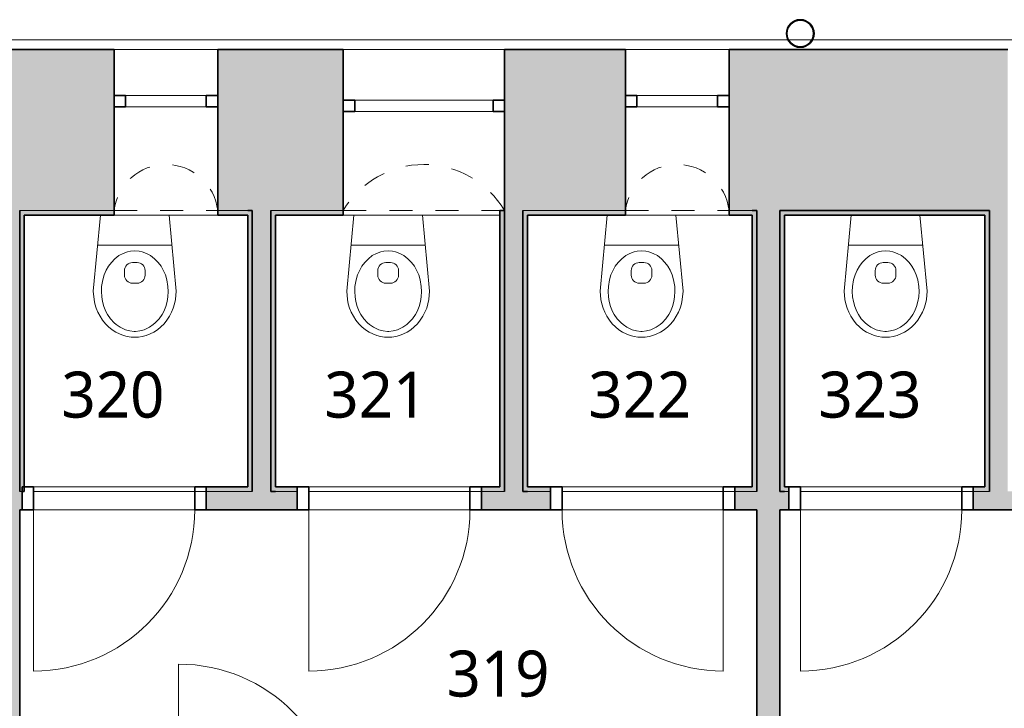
# Model space of a CAD drawing. Header units: metres. Extents: x -0.2 to 46.9, y -0.5 to 28.
# Tile 21 of 30: x 21.8 to 26.1, y 11.9 to 14.9. Entities that reach past the tile are written whole.
import ezdxf

# ---------------------------------------------------------------- set-up
doc = ezdxf.new("R2010")
doc.units = ezdxf.units.M
doc.linetypes.add('AV - Cerch_ 1 tecka 4mm', pattern=[0.006, 0.004, -0.001, 0, -0.001])
doc.layers.add('AV-MISTNOSTI', color=5, linetype='Continuous', lineweight=5, true_color=0x0000ff)
for name, color, linetype, lineweight in [('AV-SRAFY', 7, 'Continuous', 35), ('AV-STAVBA', 7, 'Continuous', 18), ('AV-VYBAVENI', 7, 'Continuous', 18)]:
    doc.layers.add(name, color=color, linetype=linetype, lineweight=lineweight)
doc.styles.add('Trebuchet MS_B', font='trebuc.ttf', dxfattribs={"height": 0.2})

# ---------------------------------------------------------------- blocks, each defined once
blk = doc.blocks.new('DO_1-P_Ocel_ - 700x1970_100-947632-3NP')
at = {"layer": 'AV-STAVBA', "color": 254, "true_color": 0xcccccc}
for p, q in [((-0.35, 0.75), (-0.35, 0.05)), ((-0.35, 0.05), (0.35, 0.05)), ((-0.35, -0.05), (0.35, -0.05))]:
    blk.add_line(p, q, dxfattribs=at)
at = {"layer": 'AV-STAVBA', "color": 254, "linetype": 'AV - Cerch_ 1 tecka 4mm', "true_color": 0xcccccc}
for p, q in [((-0.4, 0.05), (0.4, 0.05)), ((-0.35, 0.05), (0.35, 0.05)), ((-0.4, -0.05), (0.4, -0.05)), ((-0.35, -0.05), (0.35, -0.05))]:
    blk.add_line(p, q, dxfattribs=at)
at = {"layer": 'AV-STAVBA', "color": 254, "lineweight": 35, "true_color": 0xcccccc}
for p, q in [((-0.35, 0.05), (-0.4, 0.05)), ((-0.4, 0.05), (-0.4, -0.05)), ((-0.35, -0.05), (-0.35, 0.05)), ((0.4, 0.05), (0.35, 0.05)), ((0.35, 0.05), (0.35, -0.05)), ((0.4, -0.05), (0.4, 0.05)), ((-0.4, -0.05), (-0.35, -0.05)), ((0.35, -0.05), (0.4, -0.05))]:
    blk.add_line(p, q, dxfattribs=at)
at = {"layer": 'AV-STAVBA', "color": 254, "true_color": 0xcccccc}
blk.add_arc((-0.35, 0.05), 0.7, 0, 90, dxfattribs=at)
blk = doc.blocks.new('DO_1-L_Ocel_ - 700x1970_100-995370-3NP')
at = {"layer": 'AV-STAVBA', "color": 254, "true_color": 0xcccccc}
for p, q in [((0.35, 0.74), (0.35, 0.04)), ((-0.35, 0.04), (0.35, 0.04)), ((-0.35, -0.06), (0.35, -0.06))]:
    blk.add_line(p, q, dxfattribs=at)
at = {"layer": 'AV-STAVBA', "color": 254, "linetype": 'AV - Cerch_ 1 tecka 4mm', "true_color": 0xcccccc}
for p, q in [((-0.4, 0.04), (0.4, 0.04)), ((-0.35, 0.04), (0.35, 0.04)), ((-0.4, -0.04), (0.4, -0.04)), ((-0.35, -0.06), (0.35, -0.06))]:
    blk.add_line(p, q, dxfattribs=at)
at = {"layer": 'AV-STAVBA', "color": 254, "lineweight": 35, "true_color": 0xcccccc}
for p, q in [((-0.35, 0.04), (-0.4, 0.04)), ((-0.4, 0.04), (-0.4, -0.06)), ((-0.35, -0.06), (-0.35, 0.04)), ((0.4, 0.04), (0.35, 0.04)), ((0.35, 0.04), (0.35, -0.06)), ((0.4, -0.06), (0.4, 0.04)), ((-0.4, -0.06), (-0.35, -0.06)), ((0.35, -0.06), (0.4, -0.06))]:
    blk.add_line(p, q, dxfattribs=at)
at = {"layer": 'AV-STAVBA', "color": 254, "true_color": 0xcccccc}
blk.add_arc((0.35, 0.04), 0.7, 90, 180, dxfattribs=at)
blk = doc.blocks.new('DO_1-P_Ocel_ - 700x1970_100-995663-3NP')
at = {"layer": 'AV-STAVBA', "color": 254, "true_color": 0xcccccc}
for p, q in [((-0.35, 0.74), (-0.35, 0.04)), ((-0.35, 0.04), (0.35, 0.04)), ((-0.35, -0.06), (0.35, -0.06))]:
    blk.add_line(p, q, dxfattribs=at)
at = {"layer": 'AV-STAVBA', "color": 254, "linetype": 'AV - Cerch_ 1 tecka 4mm', "true_color": 0xcccccc}
for p, q in [((-0.4, 0.04), (0.4, 0.04)), ((-0.35, 0.04), (0.35, 0.04)), ((-0.4, -0.04), (0.4, -0.04)), ((-0.35, -0.06), (0.35, -0.06))]:
    blk.add_line(p, q, dxfattribs=at)
at = {"layer": 'AV-STAVBA', "color": 254, "lineweight": 35, "true_color": 0xcccccc}
for p, q in [((-0.35, 0.04), (-0.4, 0.04)), ((-0.4, 0.04), (-0.4, -0.06)), ((-0.35, -0.06), (-0.35, 0.04)), ((0.4, 0.04), (0.35, 0.04)), ((0.35, 0.04), (0.35, -0.06)), ((0.4, -0.06), (0.4, 0.04)), ((-0.4, -0.06), (-0.35, -0.06)), ((0.35, -0.06), (0.4, -0.06))]:
    blk.add_line(p, q, dxfattribs=at)
at = {"layer": 'AV-STAVBA', "color": 254, "true_color": 0xcccccc}
blk.add_arc((-0.35, 0.04), 0.7, 0, 90, dxfattribs=at)
blk = doc.blocks.new('WI_1_s hor_ příčlí - 450-1239611-3NP')
at = {"layer": 'AV-STAVBA', "color": 254, "linetype": 'AV - Cerch_ 1 tecka 4mm', "lineweight": 13, "true_color": 0xcccccc}
for p, q in [((0.225, 0.35), (-0.225, 0.35)), ((0.225, -0.35), (-0.225, -0.35))]:
    blk.add_line(p, q, dxfattribs=at)
at = {"layer": 'AV-STAVBA', "color": 254, "lineweight": 35, "true_color": 0xcccccc}
for p, q in [((-0.225, -0.15), (-0.225, -0.1)), ((-0.225, -0.1), (-0.175, -0.1)), ((-0.175, -0.1), (-0.175, -0.15)), ((0.175, -0.15), (0.175, -0.1)), ((0.175, -0.1), (0.225, -0.1)), ((0.225, -0.1), (0.225, -0.15)), ((-0.175, -0.15), (-0.225, -0.15)), ((0.225, -0.15), (0.175, -0.15))]:
    blk.add_line(p, q, dxfattribs=at)
at = {"layer": 'AV-STAVBA', "color": 254, "true_color": 0xcccccc}
for p, q in [((-0.225, -0.1), (-0.225, -0.15)), ((-0.225, -0.1), (0.225, -0.1)), ((0.175, -0.1), (-0.175, -0.1)), ((-0.175, -0.1), (-0.175, -0.15)), ((0.175, -0.1), (0.175, -0.15)), ((0.225, -0.1), (0.225, -0.15)), ((-0.225, -0.15), (0.225, -0.15)), ((-0.175, -0.15), (0.175, -0.15))]:
    blk.add_line(p, q, dxfattribs=at)
blk = doc.blocks.new('GM_Nika s klenutým nadpražím - 450x1360-1239596-3NP')
at = {"layer": 'AV-STAVBA', "color": 254, "linetype": 'AV - Cerch_ 1 tecka 4mm', "lineweight": 13, "true_color": 0xcccccc}
for p, q in [((0.225, 0.35), (-0.225, 0.35)), ((0.225, -0.35), (-0.225, -0.35))]:
    blk.add_line(p, q, dxfattribs=at)
blk.add_arc((0, 0.3766), 0.2266, 186.7329, 353.2671, dxfattribs=at)
blk = doc.blocks.new('WI_1-1_s příčlemi - 700x2200-1241498-3NP')
at = {"layer": 'AV-STAVBA', "color": 254, "lineweight": 35, "true_color": 0xcccccc}
for p, q in [((-0.35, -0.08), (-0.3, -0.08)), ((-0.3, -0.08), (-0.3, -0.13)), ((0.3, -0.13), (0.3, -0.08)), ((0.3, -0.08), (0.35, -0.08)), ((-0.3, -0.13), (-0.35, -0.13)), ((0.35, -0.13), (0.3, -0.13))]:
    blk.add_line(p, q, dxfattribs=at)
at = {"layer": 'AV-STAVBA', "color": 254, "true_color": 0xcccccc}
for p, q in [((0.3, -0.08), (-0.3, -0.08)), ((-0.3, -0.08), (-0.3, -0.13)), ((-0.25, -0.08), (-0.3, -0.08)), ((0.025, -0.08), (-0.025, -0.08)), ((0.3, -0.08), (0.25, -0.08)), ((-0.3, -0.13), (0.3, -0.13)), ((-0.3, -0.13), (-0.25, -0.13)), ((-0.025, -0.13), (0.025, -0.13)), ((0.25, -0.13), (0.3, -0.13))]:
    blk.add_line(p, q, dxfattribs=at)
blk = doc.blocks.new('GM_Nika s klenutým nadpražím - 700x2520-1242057-3NP')
at = {"layer": 'AV-STAVBA', "color": 254, "linetype": 'AV - Cerch_ 1 tecka 4mm', "lineweight": 13, "true_color": 0xcccccc}
for p, q in [((0.35, 0.35), (-0.35, 0.35)), ((0.35, -0.35), (-0.35, -0.35))]:
    blk.add_line(p, q, dxfattribs=at)
blk.add_arc((0, 0.55625), 0.40625, 210.51024, 329.48976, dxfattribs=at)
blk = doc.blocks.new('Koncepční WC - WC NADRZ-1470814-3NP')
at = {"layer": 'AV-VYBAVENI', "color": 254, "lineweight": 13, "true_color": 0xcccccc}
for p, q in [((0.0377, 0.5177), (0.0218, 0.5074)), ((0.0541, 0.526), (0.0377, 0.5177)), ((0.0708, 0.5323), (0.0541, 0.526)), ((0.0876, 0.5367), (0.0708, 0.5323)), ((0.0987, 0.513), (0.0799, 0.5081)), ((0.1042, 0.5392), (0.0876, 0.5367)), ((0.117, 0.515), (0.0987, 0.513)), ((0.1203, 0.54), (0.1042, 0.5392)), ((0.1203, 0.515), (0.117, 0.515)), ((0.1365, 0.5392), (0.1203, 0.54)), ((0.1237, 0.515), (0.1203, 0.515)), ((0.142, 0.513), (0.1237, 0.515)), ((0.1531, 0.5367), (0.1365, 0.5392)), ((0.1607, 0.5081), (0.142, 0.513)), ((0.1699, 0.5323), (0.1531, 0.5367)), ((0.1866, 0.526), (0.1699, 0.5323)), ((0.203, 0.5177), (0.1866, 0.526)), ((0.2188, 0.5074), (0.203, 0.5177)), ((-0.007, 0.4814), (-0.0194, 0.4661)), ((0.0069, 0.4953), (-0.007, 0.4814)), ((0.0218, 0.5074), (0.0069, 0.4953)), ((0.0314, 0.4782), (0.0148, 0.4601)), ((0.0398, 0.4856), (0.0314, 0.4782)), ((0.0564, 0.4971), (0.0398, 0.4856)), ((0.0707, 0.5044), (0.0564, 0.4971)), ((0.0799, 0.5081), (0.0707, 0.5044)), ((0.1699, 0.5044), (0.1607, 0.5081)), ((0.1842, 0.4971), (0.1699, 0.5044)), ((0.2008, 0.4856), (0.1842, 0.4971)), ((0.2093, 0.4782), (0.2008, 0.4856)), ((0.2258, 0.4601), (0.2093, 0.4782)), ((0.2338, 0.4953), (0.2188, 0.5074)), ((0.2476, 0.4814), (0.2338, 0.4953)), ((0.2601, 0.4661), (0.2476, 0.4814)), ((-0.0396, 0.4319), (-0.047, 0.4136)), ((-0.0303, 0.4494), (-0.0396, 0.4319)), ((-0.0194, 0.4661), (-0.0303, 0.4494)), ((-0.0051, 0.4278), (-0.0139, 0.4061)), ((0.0018, 0.4409), (-0.0051, 0.4278)), ((0.0148, 0.4601), (0.0018, 0.4409)), ((0.2388, 0.4409), (0.2258, 0.4601)), ((0.2458, 0.4278), (0.2388, 0.4409)), ((0.2546, 0.4061), (0.2458, 0.4278)), ((0.271, 0.4494), (0.2601, 0.4661)), ((0.2802, 0.4319), (0.271, 0.4494)), ((0.2877, 0.4136), (0.2802, 0.4319)), ((-0.0527, 0.395), (-0.0567, 0.3764)), ((-0.047, 0.4136), (-0.0527, 0.395)), ((-0.0197, 0.3855), (-0.0233, 0.3644)), ((-0.0139, 0.4061), (-0.0197, 0.3855)), ((0.2603, 0.3855), (0.2546, 0.4061)), ((0.2639, 0.3644), (0.2603, 0.3855)), ((0.2934, 0.395), (0.2877, 0.4136)), ((0.2973, 0.3764), (0.2934, 0.395)), ((-0.0567, 0.3764), (-0.0597, 0.34)), ((-0.0233, 0.3644), (-0.0247, 0.342)), ((-0.0247, 0.342), (-0.0237, 0.3197)), ((0.2653, 0.342), (0.2639, 0.3644)), ((0.2644, 0.3197), (0.2653, 0.342)), ((0.3003, 0.34), (0.2973, 0.3764)), ((-0.0597, 0.34), (-0.0288, 0.01)), ((-0.0237, 0.3197), (-0.019, 0.2916)), ((0.1103, 0.3054), (0.1203, 0.3054)), ((0.1203, 0.3054), (0.1303, 0.3054)), ((0.2597, 0.2916), (0.2644, 0.3197)), ((0.2695, 0.01), (0.3003, 0.34)), ((-0.019, 0.2916), (-0.0125, 0.2698)), ((-0.0125, 0.2698), (-0.0032, 0.2484)), ((0.0753, 0.2508), (0.0753, 0.2704)), ((0.1653, 0.2508), (0.1653, 0.2704)), ((0.2439, 0.2484), (0.2532, 0.2698)), ((0.2532, 0.2698), (0.2597, 0.2916)), ((-0.0032, 0.2484), (0.0063, 0.2319)), ((0.0063, 0.2319), (0.0188, 0.2151)), ((0.0188, 0.2151), (0.0344, 0.199)), ((0.1203, 0.2158), (0.1103, 0.2158)), ((0.1303, 0.2158), (0.1203, 0.2158)), ((0.2063, 0.199), (0.2219, 0.2151)), ((0.2219, 0.2151), (0.2344, 0.2319)), ((0.2344, 0.2319), (0.2439, 0.2484)), ((0.0344, 0.199), (0.0515, 0.1859)), ((0.0515, 0.1859), (0.0699, 0.1759)), ((0.0699, 0.1759), (0.0885, 0.1693)), ((0.1521, 0.1693), (0.1708, 0.1759)), ((0.1708, 0.1759), (0.1891, 0.1859)), ((0.1891, 0.1859), (0.2063, 0.199)), ((-0.0409, 0.1398), (0.1203, 0.1398)), ((0.0885, 0.1693), (0.102, 0.1664)), ((0.102, 0.1664), (0.1203, 0.165)), ((0.1203, 0.165), (0.1387, 0.1664)), ((0.1203, 0.1398), (0.2816, 0.1398)), ((0.1387, 0.1664), (0.1521, 0.1693))]:
    blk.add_line(p, q, dxfattribs=at)
for centre, start, end in [((0.1103, 0.2704), 90, 180), ((0.1303, 0.2704), 360, 90), ((0.1103, 0.2508), 180, 270), ((0.1303, 0.2508), 270, 0)]:
    blk.add_arc(centre, 0.035, start, end, dxfattribs=at)
blk = doc.blocks.new('GM_Dešťový svod_03 - GM_Dešťový svod_03-1503405-3NP')
at = {"layer": 'AV-STAVBA', "color": 254, "lineweight": 35, "true_color": 0xcccccc}
for radius, start, end in [(0.06, 90, 270), (0.06, 270, 90), (0.058, 90, 270), (0.058, 270, 90)]:
    blk.add_arc((25.1837, 14.8171), radius, start, end, dxfattribs=at)
blk = doc.blocks.new('Řísma 2NP_ vnitroblok - Řísma 2NP_ vnitroblok-1646675-3NP')
at = {"layer": 'AV-STAVBA', "color": 254, "true_color": 0xcccccc}
for p, q in [((8.6937, 14.789), (25.1323, 14.789)), ((25.1344, 14.789), (25.2329, 14.789)), ((25.2351, 14.789), (39.7648, 14.789)), ((23.8998, 14.7482), (23.1998, 14.7482))]:
    blk.add_line(p, q, dxfattribs=at)
blk = doc.blocks.new('D0089 - 1514 - OÚPSŘ_Benešova_rvt-1-3NP')
at = {"layer": 'AV-SRAFY', "lineweight": 5, "true_color": 0xcccccc}
h = blk.add_hatch(color=254, dxfattribs=at)
h.paths.add_polyline_path([(35.7548, 14.0482), (37.3498, 14.0482), (37.4248, 14.3082), (37.4248, 14.7482), (35.6798, 14.7482), (35.6798, 14.3082), (35.6887, 14.2772)])
h.paths.add_polyline_path([(39.2348, 14.0482), (39.2348, 14.7482), (38.5248, 14.7482), (38.5248, 14.3082), (38.5998, 14.0482), (38.8205, 14.0482)])
h.paths.add_polyline_path([(24.9948, 14.0482), (26.0848, 14.0482), (26.0848, 14.7482), (24.8748, 14.7482), (24.8748, 14.0482), (24.9748, 14.0482)])
h.paths.add_polyline_path([(27.5148, 14.0482), (29.2048, 14.0482), (29.2798, 14.3082), (29.2798, 14.7482), (27.5148, 14.7482), (27.5148, 14.2772)])
h.paths.add_polyline_path([(30.4548, 14.0482), (32.2048, 14.0482), (32.2798, 14.3082), (32.2798, 14.7482), (30.3798, 14.7482), (30.3798, 14.3082), (30.3887, 14.2772)])
h.paths.add_polyline_path([(33.4548, 14.0482), (34.5048, 14.0482), (34.5798, 14.3082), (34.5798, 14.7482), (33.3798, 14.7482), (33.3798, 14.3082), (33.3887, 14.2772)])
h.paths.add_polyline_path([(24.4248, 14.0482), (24.4248, 14.7482), (23.8998, 14.7482), (23.8998, 14.0482), (23.9798, 14.0482)])
h.paths.add_polyline_path([(22.6548, 14.0482), (23.1998, 14.0482), (23.1998, 14.7482), (22.6548, 14.7482), (22.6548, 14.2772)])
h.paths.add_polyline_path([(22.2048, 14.0482), (22.2048, 14.7482), (20.9048, 14.7482), (20.9048, 14.2982), (20.9798, 14.0482), (21.8574, 14.0482)])
h.paths.add_polyline_path([(17.7648, 14.0482), (18.5298, 14.0482), (18.6048, 14.2982), (18.6048, 14.7482), (17.7648, 14.7482), (17.7648, 14.0967)])
h.paths.add_polyline_path([(19.6048, 14.2982), (19.9048, 14.2982), (19.9048, 14.7482), (19.6048, 14.7482)])
at = {"layer": 'AV-SRAFY', "lineweight": 18, "true_color": 0xcccccc}
h = blk.add_hatch(color=254, dxfattribs=at)
h.paths.add_polyline_path([(21.7948, 8.3782), (21.7948, 8.5932), (21.6448, 8.5932), (21.6448, 8.3782)])
h.paths.add_polyline_path([(21.7948, 9.9432), (21.7948, 14.0482), (21.6448, 14.0482), (21.6448, 9.9432)])
h = blk.add_hatch(color=254, dxfattribs=at)
h.paths.add_polyline_path([(21.7948, 14.0282), (22.2048, 14.0282), (22.2048, 14.0482), (21.7948, 14.0482)])
h.paths.add_polyline_path([(22.7848, 14.0282), (22.7848, 14.0482), (22.6548, 14.0482), (22.6548, 14.0282)])
for points in [[(21.8148, 12.8282), (21.8148, 14.0282), (21.7948, 14.0282), (21.7948, 12.8282), (21.8048, 12.8282)], [(22.8048, 12.8482), (22.8048, 14.0482), (22.7848, 14.0482), (22.7848, 12.8482)], [(22.8048, 12.8282), (22.8848, 12.8282), (22.8848, 14.0482), (22.8048, 14.0482), (22.8048, 12.8331)], [(22.9048, 14.0282), (23.1998, 14.0282), (23.1998, 14.0482), (22.8848, 14.0482), (22.8848, 14.0282)], [(22.8848, 12.8282), (22.9048, 12.8282), (22.9048, 14.0282), (22.8848, 14.0282), (22.8848, 12.8331)], [(23.8798, 12.8482), (23.8998, 12.8482), (23.8998, 14.0482), (23.8798, 14.0482)], [(23.9798, 12.8282), (23.9798, 14.0482), (23.8998, 14.0482), (23.8998, 12.8282)], [(23.9798, 12.8282), (23.9998, 12.8282), (23.9998, 14.0282), (23.9798, 14.0282), (23.9798, 12.8331)], [(24.9948, 12.8482), (24.9948, 14.0482), (24.9748, 14.0482), (24.9748, 12.8482)], [(24.9948, 11.3782), (25.0948, 11.3782), (25.0948, 14.0482), (24.9948, 14.0482), (24.9948, 11.389)], [(25.0948, 14.0282), (25.9848, 14.0282), (25.9848, 14.0482), (25.0948, 14.0482)], [(25.0948, 12.8282), (25.1148, 12.8282), (25.1148, 14.0282), (25.0948, 14.0282), (25.0948, 12.8331)], [(26.0048, 12.8482), (26.0048, 14.0482), (25.9848, 14.0482), (25.9848, 12.8482)], [(22.8048, 12.8282), (22.8048, 12.8482), (22.6048, 12.8482), (22.6048, 12.8282)]]:
    blk.add_hatch(color=254, dxfattribs=at).paths.add_polyline_path(points)
h = blk.add_hatch(color=254, dxfattribs=at)
h.paths.add_polyline_path([(24.8748, 14.0282), (24.9748, 14.0282), (24.9748, 14.0482), (24.8748, 14.0482)])
h.paths.add_polyline_path([(23.9798, 14.0282), (24.4248, 14.0282), (24.4248, 14.0482), (23.9798, 14.0482)])
at = {"layer": 'AV-SRAFY', "lineweight": 5, "true_color": 0xcccccc}
blk.add_hatch(color=254, dxfattribs=at).paths.add_polyline_path([(26.0848, 12.8282), (26.0848, 14.0482), (26.0048, 14.0482), (26.0048, 12.8282)])
at = {"layer": 'AV-SRAFY', "lineweight": 18, "true_color": 0xcccccc}
h = blk.add_hatch(color=254, dxfattribs=at)
h.paths.add_polyline_path([(24.8998, 12.7482), (24.9948, 12.7482), (24.9948, 12.8282), (24.8998, 12.8282)])
h.paths.add_polyline_path([(21.8048, 12.7482), (21.8048, 12.8282), (21.7948, 12.8282), (21.7948, 12.7482)])
h.paths.add_polyline_path([(22.6048, 12.7482), (22.9998, 12.7482), (22.9998, 12.8282), (22.6048, 12.8282)])
h.paths.add_polyline_path([(23.7998, 12.7482), (24.0998, 12.7482), (24.0998, 12.8282), (23.7998, 12.8282)])
h = blk.add_hatch(color=254, dxfattribs=at)
h.paths.add_polyline_path([(22.9048, 12.8282), (22.9998, 12.8282), (22.9998, 12.8482), (22.9048, 12.8482), (22.9048, 12.8331)])
h.paths.add_polyline_path([(23.7998, 12.8282), (23.8998, 12.8282), (23.8998, 12.8482), (23.7998, 12.8482), (23.7998, 12.8331)])
h = blk.add_hatch(color=254, dxfattribs=at)
h.paths.add_polyline_path([(24.0998, 12.8282), (24.0998, 12.8482), (23.9998, 12.8482), (23.9998, 12.8282)])
h.paths.add_polyline_path([(24.8998, 12.8282), (24.9948, 12.8282), (24.9948, 12.8482), (24.8998, 12.8482), (24.8998, 12.8331)])
h = blk.add_hatch(color=254, dxfattribs=at)
h.paths.add_polyline_path([(25.0948, 12.7482), (25.1348, 12.7482), (25.1348, 12.8282), (25.0948, 12.8282)])
h.paths.add_polyline_path([(26.1448, 12.7482), (26.1448, 12.8282), (25.9348, 12.8282), (25.9348, 12.7482)])
h.paths.add_polyline_path([(27.0748, 12.7482), (27.0748, 12.8282), (26.9448, 12.8282), (26.9448, 12.7482)])
h = blk.add_hatch(color=254, dxfattribs=at)
h.paths.add_polyline_path([(26.0048, 12.8282), (26.0048, 12.8482), (25.9348, 12.8482), (25.9348, 12.8282)])
h.paths.add_polyline_path([(25.1348, 12.8282), (25.1348, 12.8482), (25.1148, 12.8482), (25.1148, 12.8282)])
at = {"layer": 'AV-STAVBA', "color": 254, "lineweight": 35, "true_color": 0xcccccc}
for p, q in [((22.2048, 14.7482), (20.9048, 14.7482)), ((22.2048, 14.5482), (22.2048, 14.7482)), ((22.6548, 14.5482), (22.6548, 14.7482)), ((22.6548, 14.7482), (23.1998, 14.7482)), ((23.1998, 14.0482), (23.1998, 14.7482)), ((23.8998, 14.0482), (23.8998, 14.7482)), ((24.4248, 14.7482), (23.8998, 14.7482)), ((24.4248, 14.5482), (24.4248, 14.7482)), ((24.8748, 14.5482), (24.8748, 14.7482)), ((24.8748, 14.7482), (26.0848, 14.7482)), ((22.2048, 14.0482), (22.2048, 14.4982)), ((22.6548, 14.0482), (22.6548, 14.4982)), ((24.4248, 14.0482), (24.4248, 14.4982)), ((24.8748, 14.0482), (24.8748, 14.4982)), ((21.7948, 12.8282), (21.7948, 14.0482)), ((21.7948, 14.0482), (21.7948, 14.0282)), ((21.7948, 14.0282), (21.7948, 12.8282)), ((21.8148, 14.0282), (22.2048, 14.0282)), ((21.8148, 12.8282), (21.8148, 14.0282)), ((22.2048, 14.0282), (22.2048, 14.0482)), ((22.6548, 14.0482), (22.6548, 14.0282)), ((22.6548, 14.0282), (22.7848, 14.0282)), ((22.7848, 14.0482), (22.8048, 14.0482)), ((22.8048, 14.0482), (22.7848, 14.0482)), ((22.7848, 14.0282), (22.7848, 12.8482)), ((22.8048, 14.0482), (22.8048, 12.8282)), ((22.8048, 12.8482), (22.8048, 14.0482)), ((22.8848, 12.8282), (22.8848, 14.0482)), ((22.8848, 14.0482), (22.8848, 14.0282)), ((22.8848, 14.0282), (22.8848, 12.8282)), ((22.9048, 14.0282), (23.1998, 14.0282)), ((22.9048, 12.8482), (22.9048, 14.0282)), ((23.1998, 14.0282), (23.1998, 14.0482)), ((23.8798, 14.0482), (23.8798, 12.8482)), ((23.8998, 14.0482), (23.8798, 14.0482)), ((23.8998, 14.0482), (23.8998, 12.8282)), ((23.8998, 12.8482), (23.8998, 14.0482)), ((23.9798, 12.8282), (23.9798, 14.0482)), ((23.9798, 14.0482), (23.9798, 14.0282)), ((23.9798, 14.0282), (23.9798, 12.8282)), ((23.9998, 14.0282), (24.4248, 14.0282)), ((23.9998, 12.8482), (23.9998, 14.0282)), ((24.4248, 14.0282), (24.4248, 14.0482)), ((24.8748, 14.0482), (24.8748, 14.0282)), ((24.8748, 14.0282), (24.9748, 14.0282)), ((24.9748, 14.0482), (24.9948, 14.0482)), ((24.9948, 14.0482), (24.9748, 14.0482)), ((24.9748, 14.0282), (24.9748, 12.8482)), ((24.9948, 14.0482), (24.9948, 12.8282)), ((24.9948, 12.8482), (24.9948, 14.0482)), ((25.0948, 14.0482), (26.0048, 14.0482)), ((25.0948, 12.8282), (25.0948, 14.0482)), ((25.9848, 14.0482), (25.0948, 14.0482)), ((25.0948, 14.0482), (25.0948, 14.0282)), ((25.0948, 14.0282), (25.0948, 12.8282)), ((25.1148, 14.0282), (25.9848, 14.0282)), ((25.1148, 12.8482), (25.1148, 14.0282)), ((26.0048, 14.0482), (25.9848, 14.0482)), ((25.9848, 14.0282), (25.9848, 12.8482)), ((26.0048, 12.8282), (26.0048, 14.0482)), ((26.0048, 12.8482), (26.0048, 14.0482)), ((21.8048, 12.7482), (21.8048, 12.8282)), ((21.8048, 12.8282), (21.8148, 12.8282)), ((22.7848, 12.8482), (22.6048, 12.8482)), ((22.6048, 12.8482), (22.6048, 12.8282)), ((22.6048, 12.8282), (22.6048, 12.7482)), ((22.8048, 12.8282), (22.8048, 12.8482)), ((22.9048, 12.8282), (22.8848, 12.8282)), ((22.8848, 12.8282), (22.9048, 12.8282)), ((22.9998, 12.8482), (22.9048, 12.8482)), ((22.9998, 12.8282), (22.9998, 12.8482)), ((22.9998, 12.7482), (22.9998, 12.8282)), ((23.8798, 12.8482), (23.7998, 12.8482)), ((23.7998, 12.8482), (23.7998, 12.8282)), ((23.7998, 12.8282), (23.7998, 12.7482)), ((23.8998, 12.8282), (23.8998, 12.8482)), ((23.9998, 12.8282), (23.9798, 12.8282)), ((23.9798, 12.8282), (23.9998, 12.8282)), ((24.0998, 12.8482), (23.9998, 12.8482)), ((24.0998, 12.8282), (24.0998, 12.8482)), ((24.0998, 12.7482), (24.0998, 12.8282)), ((24.9748, 12.8482), (24.8998, 12.8482)), ((24.8998, 12.8482), (24.8998, 12.8282)), ((24.8998, 12.8282), (24.8998, 12.7482)), ((24.9948, 12.8282), (24.9948, 12.8482)), ((25.1148, 12.8282), (25.0948, 12.8282)), ((25.0948, 12.8282), (25.1148, 12.8282)), ((25.1348, 12.8482), (25.1148, 12.8482)), ((25.1348, 12.8282), (25.1348, 12.8482)), ((25.1348, 12.7482), (25.1348, 12.8282)), ((25.9848, 12.8482), (25.9348, 12.8482)), ((25.9348, 12.8482), (25.9348, 12.8282)), ((25.9348, 12.8282), (25.9348, 12.7482)), ((26.0048, 12.8282), (26.0048, 12.8482)), ((21.7948, 11.3782), (21.7948, 12.7482)), ((21.7948, 12.7482), (21.8048, 12.7482)), ((22.6048, 12.7482), (22.9998, 12.7482)), ((23.7998, 12.7482), (24.0998, 12.7482)), ((24.8998, 12.7482), (24.9948, 12.7482)), ((24.9948, 12.7482), (24.9948, 11.3782)), ((25.0948, 11.3782), (25.0948, 12.7482)), ((25.0948, 12.7482), (25.1348, 12.7482)), ((25.9348, 12.7482), (26.1448, 12.7482))]:
    blk.add_line(p, q, dxfattribs=at)
at = {"layer": 'AV-STAVBA', "color": 254, "true_color": 0xcccccc}
for p, q in [((22.2048, 14.7482), (22.6548, 14.7482)), ((24.4248, 14.7482), (24.8748, 14.7482)), ((21.7948, 14.0482), (22.2048, 14.0482)), ((22.2048, 14.0482), (21.7948, 14.0482)), ((22.6548, 14.0282), (22.2048, 14.0282)), ((22.6548, 14.0482), (22.7848, 14.0482)), ((22.7848, 14.0482), (22.6548, 14.0482)), ((22.8848, 14.0482), (23.1998, 14.0482)), ((23.1998, 14.0482), (22.8848, 14.0482)), ((23.8798, 14.0282), (23.1998, 14.0282)), ((23.9798, 14.0482), (24.4248, 14.0482)), ((24.4248, 14.0482), (23.9798, 14.0482)), ((24.8748, 14.0282), (24.4248, 14.0282)), ((24.8748, 14.0482), (24.9748, 14.0482)), ((24.9748, 14.0482), (24.8748, 14.0482)), ((21.8048, 12.8282), (21.7948, 12.8282)), ((21.7948, 12.8282), (21.8048, 12.8282)), ((21.8548, 12.8282), (22.5548, 12.8282)), ((22.8048, 12.8282), (22.6048, 12.8282)), ((22.6048, 12.8282), (22.8048, 12.8282)), ((22.9998, 12.8282), (22.9048, 12.8282)), ((22.9048, 12.8282), (22.9998, 12.8282)), ((23.0498, 12.8282), (23.7498, 12.8282)), ((23.8998, 12.8282), (23.7998, 12.8282)), ((23.7998, 12.8282), (23.8998, 12.8282)), ((24.0998, 12.8282), (23.9998, 12.8282)), ((23.9998, 12.8282), (24.0998, 12.8282)), ((24.1498, 12.8282), (24.8498, 12.8282)), ((24.9948, 12.8282), (24.8998, 12.8282)), ((24.8998, 12.8282), (24.9948, 12.8282)), ((25.1348, 12.8282), (25.1148, 12.8282)), ((25.1148, 12.8282), (25.1348, 12.8282)), ((25.1848, 12.8282), (25.8848, 12.8282)), ((26.0048, 12.8282), (25.9348, 12.8282)), ((25.9348, 12.8282), (26.0048, 12.8282)), ((22.5548, 12.7482), (21.8548, 12.7482)), ((23.7498, 12.7482), (23.0498, 12.7482)), ((24.8498, 12.7482), (24.1498, 12.7482)), ((25.8848, 12.7482), (25.1848, 12.7482))]:
    blk.add_line(p, q, dxfattribs=at)
at = {"layer": 'AV-STAVBA', "color": 254, "lineweight": 18, "true_color": 0xcccccc}
for name, p in [('GM_Dešťový svod_03 - GM_Dešťový svod_03-1503405-3NP', (0, 0)), ('Řísma 2NP_ vnitroblok - Řísma 2NP_ vnitroblok-1646675-3NP', (0, 0)), ('DO_1-P_Ocel_ - 700x1970_100-947632-3NP', (22.8348, 11.3282))]:
    blk.add_blockref(name, p, dxfattribs=at)
at = {"layer": 'AV-STAVBA', "color": 254, "lineweight": 18, "true_color": 0xcccccc, "rotation": 180}
for name, p in [('WI_1_s hor_ příčlí - 450-1239611-3NP', (22.4298, 14.3982)), ('GM_Nika s klenutým nadpražím - 450x1360-1239596-3NP', (22.4298, 14.3982)), ('GM_Nika s klenutým nadpražím - 700x2520-1242057-3NP', (23.5498, 14.3982)), ('WI_1_s hor_ příčlí - 450-1239611-3NP', (24.6498, 14.3982)), ('GM_Nika s klenutým nadpražím - 450x1360-1239596-3NP', (24.6498, 14.3982)), ('WI_1-1_s příčlemi - 700x2200-1241498-3NP', (23.5498, 14.3982)), ('DO_1-L_Ocel_ - 700x1970_100-995370-3NP', (22.2048, 12.7882)), ('DO_1-L_Ocel_ - 700x1970_100-995370-3NP', (23.3998, 12.7882)), ('DO_1-P_Ocel_ - 700x1970_100-995663-3NP', (24.4998, 12.7882)), ('DO_1-L_Ocel_ - 700x1970_100-995370-3NP', (25.5348, 12.7882))]:
    blk.add_blockref(name, p, dxfattribs=at)
at = {"layer": 'AV-VYBAVENI', "color": 254, "lineweight": 18, "true_color": 0xcccccc, "rotation": 180}
for p in [(22.4148, 14.0382), (23.5148, 14.0382), (24.6151, 14.0382), (25.6748, 14.0382)]:
    blk.add_blockref('Koncepční WC - WC NADRZ-1470814-3NP', p, dxfattribs=at)

msp = doc.modelspace()

# ---------------------------------------------------------------- block references
at = {"lineweight": 5}
msp.add_blockref('D0089 - 1514 - OÚPSŘ_Benešova_rvt-1-3NP', (0, 0), dxfattribs=at)

# ---------------------------------------------------------------- texts
at = {"layer": 'AV-MISTNOSTI', "char_height": 0.2, "width": 0.601266, "attachment_point": 1, "style": 'Trebuchet MS_B'}
for s, insert in [('320', (21.9761, 13.3488)), ('321', (23.1176, 13.3488)), ('322', (24.2636, 13.3488)), ('323', (25.2627, 13.3488)), ('319', (23.6479, 12.1374))]:
    msp.add_mtext(s, dxfattribs=dict(at, insert=insert))

doc.saveas('drawing.dxf')
